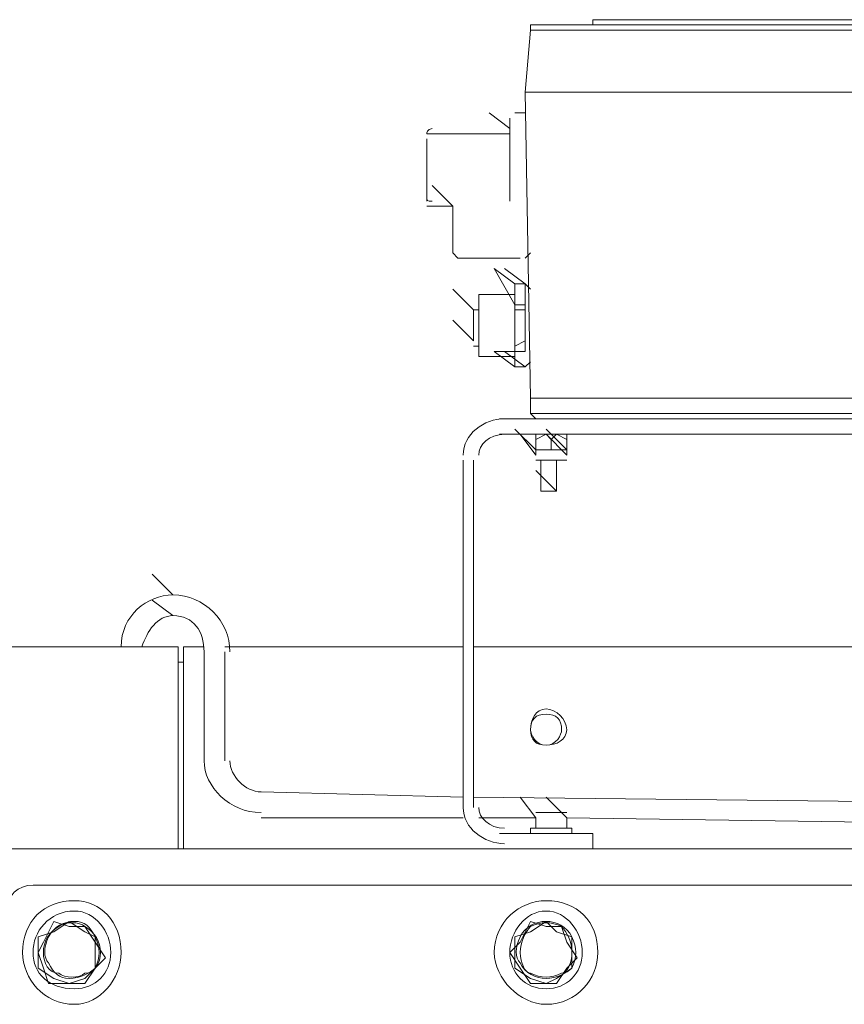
# Model space of a CAD drawing. Header units: millimetres. Extents: x -4829 to 407013, y -34854 to 354532.
# Tile 14 of 75: x 19170 to 19357, y -18274 to -18050. Entities that reach past the tile are written whole.
import ezdxf

# ---------------------------------------------------------------- set-up
doc = ezdxf.new("R2010")
doc.units = ezdxf.units.MM
doc.header["$LTSCALE"] = 15

# ---------------------------------------------------------------- blocks, each defined once
blk = doc.blocks.new('A$Cf38c0126')
at = {"linetype": 'Continuous', "lineweight": 5}
for points in [[(12831.57, -11756.32), (12832.75, -11756.32), (12836.28, -11756.32)], [(12836.28, -11757.5), (12832.75, -11757.5), (12831.57, -11757.5), (12831.57, -11757.5), (12831.57, -11756.32)], [(12836.28, -11756.32), (12950.59, -11756.32), (12950.59, -11756.32)], [(12952.95, -11755.14), (12845.71, -11755.14), (12845.71, -11756.32)], [(12835.11, -11771.64), (12831.57, -11771.64), (12830.39, -11771.64), (12831.57, -11757.5)], [(12950.59, -11757.5), (12836.28, -11757.5), (12836.28, -11757.5)], [(12835.11, -11771.64), (12830.39, -11771.64), (12831.57, -11841.17), (12835.11, -11841.17)], [(12949.41, -11771.64), (12835.11, -11771.64), (12835.11, -11771.64)], [(12826.86, -11779.89), (12822.14, -11776.35), (12822.14, -11776.35)], [(12830.39, -11776.35), (12829.21, -11776.35), (12829.21, -11776.35)], [(12826.86, -11796.39), (12826.86, -11795.21), (12826.86, -11792.85), (12826.86, -11791.67), (12826.86, -11789.32), (12826.86, -11786.96), (12826.86, -11785.78), (12826.86, -11783.42), (12826.86, -11782.25), (12826.86, -11779.89), (12826.86, -11778.71), (12826.86, -11777.53), (12826.86, -11777.53)], [(12826.86, -11781.07), (12808, -11781.07), (12808, -11781.07)], [(12808, -11796.39), (12808, -11795.21), (12808, -11795.21), (12808, -11794.03), (12808, -11792.85), (12808, -11790.49), (12808, -11789.32), (12808, -11788.14), (12808, -11785.78), (12808, -11784.6), (12808, -11784.6), (12808, -11782.25), (12808, -11782.25)], [(12813.89, -11797.57), (12809.18, -11792.85), (12809.18, -11792.85)], [(12808, -11797.57), (12813.89, -11797.57), (12813.89, -11797.57)], [(12813.89, -11797.57), (12813.89, -11808.17), (12813.89, -11808.17)], [(12829.21, -11809.35), (12822.14, -11809.35), (12820.96, -11809.35), (12819.79, -11809.35), (12818.61, -11809.35), (12816.25, -11809.35), (12816.25, -11809.35), (12815.07, -11809.35)], [(12828.03, -11815.24), (12823.32, -11811.71), (12828.03, -11819.96)], [(12830.39, -11821.13), (12830.39, -11819.96), (12830.39, -11819.96), (12830.39, -11815.24), (12825.68, -11811.71)], [(12828.03, -11815.24), (12828.03, -11816.42), (12828.03, -11816.42)], [(12830.39, -11815.24), (12828.03, -11815.24), (12828.03, -11815.24)], [(12828.03, -11815.24), (12830.39, -11815.24), (12830.39, -11815.24)], [(12831.57, -11816.42), (12830.39, -11815.24), (12830.39, -11815.24)], [(12819.79, -11821.13), (12818.61, -11821.13), (12813.89, -11816.42)], [(12828.03, -11816.42), (12828.03, -11817.6), (12828.03, -11818.78), (12828.03, -11819.96), (12828.03, -11821.13), (12828.03, -11822.31), (12828.03, -11823.49), (12828.03, -11825.85), (12828.03, -11828.2), (12828.03, -11829.38), (12828.03, -11830.56), (12828.03, -11831.74), (12828.03, -11832.92), (12828.03, -11832.92)], [(12828.03, -11817.6), (12819.79, -11817.6), (12819.79, -11817.6)], [(12819.79, -11831.74), (12819.79, -11830.56), (12819.79, -11830.56), (12819.79, -11828.2), (12819.79, -11827.03), (12819.79, -11825.85), (12819.79, -11823.49), (12819.79, -11822.31), (12819.79, -11821.13), (12819.79, -11819.96), (12819.79, -11818.78), (12819.79, -11817.6)], [(12818.61, -11828.2), (12818.61, -11828.2), (12818.61, -11827.03), (12818.61, -11825.85), (12818.61, -11824.67), (12818.61, -11823.49), (12818.61, -11822.31), (12818.61, -11822.31), (12818.61, -11821.13)], [(12830.39, -11819.96), (12828.03, -11819.96), (12828.03, -11819.96), (12828.03, -11821.13)], [(12818.61, -11828.2), (12813.89, -11823.49), (12813.89, -11823.49)], [(12830.39, -11834.1), (12825.68, -11830.56), (12830.39, -11830.56), (12830.39, -11830.56), (12830.39, -11829.38), (12830.39, -11828.2)], [(12818.61, -11829.38), (12819.79, -11829.38), (12819.79, -11829.38)], [(12828.03, -11834.1), (12823.32, -11830.56), (12828.03, -11830.56)], [(12828.03, -11829.38), (12828.03, -11830.56), (12828.03, -11830.56), (12830.39, -11830.56)], [(12819.79, -11831.74), (12828.03, -11831.74), (12828.03, -11831.74)], [(12828.03, -11832.92), (12828.03, -11834.1), (12828.03, -11834.1)], [(12830.39, -11834.1), (12831.57, -11832.92), (12831.57, -11832.92)], [(12828.03, -11834.1), (12830.39, -11834.1), (12830.39, -11834.1)], [(12830.39, -11834.1), (12828.03, -11834.1), (12828.03, -11834.1)], [(12831.57, -11841.17), (12831.57, -11844.7), (12835.11, -11844.7)], [(12835.11, -11841.17), (12919.95, -11841.17), (12919.95, -11841.17)], [(12824.5, -11845.88), (12934.09, -11845.88), (12934.09, -11845.88)], [(12832.75, -11845.88), (12831.57, -11844.7), (12831.57, -11844.7)], [(12932.91, -11844.7), (12835.11, -11844.7), (12835.11, -11844.7)], [(12832.75, -11852.95), (12828.03, -11848.24), (12828.03, -11848.24)], [(12839.82, -11852.95), (12835.11, -11848.24), (12835.11, -11848.24)], [(12824.5, -11849.42), (12934.09, -11849.42), (12934.09, -11849.42)], [(12832.75, -11854.13), (12829.21, -11849.42), (12829.21, -11849.42)], [(12831.57, -11849.42), (12841, -11849.42), (12841, -11849.42)], [(12835.11, -11852.95), (12832.75, -11852.95), (12832.75, -11850.59), (12835.11, -11849.42)], [(12832.75, -11850.59), (12832.75, -11849.42), (12832.75, -11849.42)], [(12839.82, -11854.13), (12835.11, -11849.42), (12835.11, -11849.42)], [(12836.28, -11850.59), (12835.11, -11849.42), (12835.11, -11849.42)], [(12839.82, -11852.95), (12837.46, -11852.95), (12836.28, -11852.95), (12836.28, -11850.59), (12837.46, -11849.42), (12839.82, -11850.59), (12839.82, -11852.95), (12837.46, -11852.95)], [(12839.82, -11849.42), (12839.82, -11850.59), (12839.82, -11850.59)], [(12832.75, -11852.95), (12832.75, -11854.13), (12832.75, -11854.13)], [(12832.75, -11852.95), (12835.11, -11852.95), (12837.46, -11852.95)], [(12835.11, -11852.95), (12836.28, -11852.95), (12836.28, -11852.95)], [(12839.82, -11854.13), (12839.82, -11852.95), (12839.82, -11852.95)], [(12816.25, -11934.26), (12816.25, -11855.31), (12816.25, -11855.31)], [(12818.61, -11934.26), (12818.61, -11855.31), (12818.61, -11855.31)], [(12839.82, -11855.31), (12832.75, -11855.31), (12832.75, -11855.31)], [(12833.93, -11855.31), (12833.93, -11862.38), (12833.93, -11862.38)], [(12837.46, -11862.38), (12837.46, -11855.31), (12837.46, -11855.31)], [(12837.46, -11862.38), (12832.75, -11857.67), (12832.75, -11857.67)], [(12833.93, -11862.38), (12835.11, -11862.38), (12835.11, -11862.38)], [(12833.93, -11862.38), (12837.46, -11862.38), (12835.11, -11862.38)], [(12750.26, -11885.95), (12745.54, -11881.23), (12745.54, -11881.23)], [(12750.26, -11890.66), (12745.54, -11887.13), (12745.54, -11887.13)], [(12706.66, -11897.73), (12707.83, -11897.73), (12749.08, -11897.73)], [(12749.08, -11897.73), (12751.44, -11897.73), (12751.44, -11897.73)], [(12751.44, -11897.73), (12751.44, -11943.69), (12751.44, -11943.69)], [(12752.62, -11897.73), (12757.33, -11897.73), (12757.33, -11897.73)], [(12752.62, -11938.98), (12752.62, -11897.73), (12752.62, -11897.73)], [(12762.04, -11897.73), (12816.25, -11897.73), (12816.25, -11897.73)], [(12818.61, -11897.73), (12924.67, -11897.73), (12924.67, -11897.73)], [(12757.33, -11898.91), (12757.33, -11923.66), (12757.33, -11923.66)], [(12762.04, -11923.66), (12762.04, -11898.91), (12762.04, -11898.91)], [(12751.44, -11901.27), (12752.62, -11901.27), (12752.62, -11901.27)], [(12816.25, -11931.91), (12770.29, -11930.73), (12770.29, -11930.73)], [(12922.31, -11933.08), (12818.61, -11931.91), (12818.61, -11931.91)], [(12832.75, -11936.62), (12829.21, -11931.91), (12829.21, -11931.91)], [(12839.82, -11936.62), (12835.11, -11931.91), (12835.11, -11931.91)], [(12832.75, -11935.44), (12839.82, -11935.44), (12839.82, -11935.44)], [(12770.29, -11936.62), (12816.25, -11936.62), (12816.25, -11936.62)], [(12819.79, -11936.62), (12832.75, -11936.62), (12832.75, -11936.62)], [(12832.75, -11936.62), (12832.75, -11938.98), (12832.75, -11938.98)], [(12839.82, -11936.62), (12918.77, -11937.8), (12918.77, -11937.8)], [(12839.82, -11938.98), (12839.82, -11936.62), (12839.82, -11936.62)], [(12752.62, -11938.98), (12752.62, -11943.69), (12752.62, -11943.69)], [(12845.71, -11943.69), (12845.71, -11940.16), (12824.5, -11940.16)], [(12831.57, -11938.98), (12831.57, -11940.16), (12831.57, -11940.16)], [(12841, -11938.98), (12831.57, -11938.98), (12831.57, -11938.98)], [(12841, -11940.16), (12841, -11938.98), (12841, -11938.98)], [(12711.37, -11943.69), (13707.14, -11943.69), (13707.14, -11943.69)], [(13700.07, -11951.94), (12718.44, -11951.94), (12718.44, -11951.94)], [(12726.69, -11961.37), (12723.15, -11960.19), (12720.8, -11964.9)], [(12730.22, -11962.55), (12726.69, -11960.19), (12723.15, -11962.55)], [(12835.11, -11961.37), (12831.57, -11960.19), (12829.21, -11964.9)], [(12837.46, -11962.55), (12835.11, -11960.19), (12831.57, -11962.55)], [(12723.15, -11962.55), (12719.62, -11963.72), (12719.62, -11967.26), (12719.62, -11970.79), (12723.15, -11973.15)], [(12726.69, -11974.33), (12730.22, -11974.33), (12732.58, -11970.79), (12734.94, -11968.44), (12732.58, -11964.9), (12730.22, -11961.37), (12726.69, -11961.37)], [(12732.58, -11967.26), (12732.58, -11963.72), (12730.22, -11962.55)], [(12831.57, -11962.55), (12828.03, -11963.72), (12828.03, -11967.26), (12828.03, -11970.79), (12831.57, -11973.15)], [(12835.11, -11974.33), (12837.46, -11974.33), (12839.82, -11970.79), (12842.18, -11968.44), (12839.82, -11964.9), (12838.64, -11961.37), (12835.11, -11961.37)], [(12841, -11967.26), (12841, -11963.72), (12837.46, -11962.55)], [(12720.8, -11964.9), (12719.62, -11967.26), (12719.62, -11967.26)], [(12829.21, -11964.9), (12826.86, -11967.26), (12826.86, -11967.26)], [(12719.62, -11967.26), (12720.8, -11970.79), (12720.8, -11970.79)], [(12730.22, -11973.15), (12732.58, -11970.79), (12732.58, -11967.26)], [(12826.86, -11967.26), (12829.21, -11970.79), (12829.21, -11970.79)], [(12837.46, -11973.15), (12841, -11970.79), (12841, -11967.26)], [(12720.8, -11970.79), (12721.98, -11974.33), (12726.69, -11974.33)], [(12829.21, -11970.79), (12831.57, -11974.33), (12835.11, -11974.33)], [(12723.15, -11973.15), (12726.69, -11974.33), (12730.22, -11973.15)], [(12831.57, -11973.15), (12835.11, -11974.33), (12837.46, -11973.15)]]:
    blk.add_lwpolyline(points, dxfattribs=at)
for points in [[(12828.03, -11821.13), (12830.39, -11821.13), (12830.39, -11828.2), (12828.03, -11829.38)], [(12831.57, -11849.42), (12831.57, -11849.42)], [(12841, -11849.42), (12841, -11849.42)]]:
    blk.add_lwpolyline(points, close=True, dxfattribs=at)
for points in [[(12829.21, -11776.35), (12828.03, -11776.35), (12828.03, -11776.35), (12828.03, -11776.35)], [(12809.18, -11779.89), (12808, -11779.89), (12808, -11781.07), (12808, -11781.07)], [(12808, -11795.21), (12808, -11796.39), (12808, -11796.39), (12809.18, -11796.39)], [(12813.89, -11808.17), (12813.89, -11808.17), (12815.07, -11809.35), (12815.07, -11809.35)], [(12830.39, -11809.35), (12830.39, -11809.35), (12831.57, -11808.17), (12831.57, -11808.17)], [(12825.68, -11845.88), (12820.96, -11845.88), (12816.25, -11849.42), (12816.25, -11854.13)], [(12825.68, -11849.42), (12822.14, -11849.42), (12819.79, -11851.77), (12819.79, -11854.13)], [(12750.26, -11885.95), (12744.37, -11885.95), (12738.47, -11890.66), (12738.47, -11897.73)], [(12763.22, -11898.91), (12763.22, -11891.84), (12757.33, -11885.95), (12750.26, -11885.95)], [(12750.26, -11890.66), (12746.72, -11890.66), (12744.37, -11894.2), (12743.19, -11897.73)], [(12757.33, -11898.91), (12757.33, -11894.2), (12754.97, -11890.66), (12750.26, -11890.66)], [(12757.33, -11923.66), (12757.33, -11929.55), (12763.22, -11935.44), (12770.29, -11935.44)], [(12763.22, -11923.66), (12763.22, -11927.19), (12766.76, -11930.73), (12770.29, -11930.73)], [(12816.25, -11934.26), (12816.25, -11938.98), (12820.96, -11942.51), (12825.68, -11942.51)], [(12819.79, -11934.26), (12819.79, -11936.62), (12822.14, -11938.98), (12825.68, -11938.98)], [(12718.44, -11951.94), (12714.91, -11951.94), (12712.55, -11954.3), (12712.55, -11957.83)], [(12727.87, -11960.19), (12725.51, -11960.19), (12723.15, -11961.37), (12721.98, -11963.72)], [(12730.22, -11961.37), (12729.05, -11960.19), (12725.51, -11960.19), (12724.33, -11961.37)], [(12732.58, -11963.72), (12731.4, -11961.37), (12730.22, -11960.19), (12727.87, -11960.19)], [(12835.11, -11960.19), (12832.75, -11960.19), (12830.39, -11961.37), (12829.21, -11963.72)], [(12838.64, -11961.37), (12836.28, -11960.19), (12833.93, -11960.19), (12831.57, -11961.37)], [(12841, -11963.72), (12839.82, -11961.37), (12837.46, -11960.19), (12835.11, -11960.19)], [(12724.33, -11961.37), (12721.98, -11962.55), (12720.8, -11964.9), (12720.8, -11967.26)], [(12733.76, -11967.26), (12733.76, -11964.9), (12732.58, -11962.55), (12730.22, -11961.37)], [(12831.57, -11961.37), (12830.39, -11962.55), (12829.21, -11964.9), (12829.21, -11967.26)], [(12841, -11967.26), (12841, -11964.9), (12839.82, -11962.55), (12838.64, -11961.37)], [(12721.98, -11963.72), (12720.8, -11966.08), (12720.8, -11968.44), (12721.98, -11969.62)], [(12732.58, -11970.79), (12733.76, -11968.44), (12733.76, -11966.08), (12732.58, -11963.72)], [(12829.21, -11963.72), (12828.03, -11966.08), (12828.03, -11968.44), (12829.21, -11969.62)], [(12841, -11970.79), (12842.18, -11968.44), (12842.18, -11966.08), (12841, -11963.72)], [(12720.8, -11967.26), (12720.8, -11969.62), (12721.98, -11971.97), (12724.33, -11971.97)], [(12730.22, -11971.97), (12732.58, -11971.97), (12733.76, -11969.62), (12733.76, -11967.26)], [(12829.21, -11967.26), (12829.21, -11969.62), (12830.39, -11971.97), (12831.57, -11971.97)], [(12838.64, -11971.97), (12839.82, -11971.97), (12841, -11969.62), (12841, -11967.26)], [(12721.98, -11969.62), (12723.15, -11971.97), (12724.33, -11973.15), (12726.69, -11973.15)], [(12829.21, -11969.62), (12830.39, -11971.97), (12832.75, -11973.15), (12835.11, -11973.15)], [(12724.33, -11971.97), (12725.51, -11973.15), (12729.05, -11973.15), (12730.22, -11971.97)], [(12726.69, -11973.15), (12729.05, -11973.15), (12731.4, -11971.97), (12732.58, -11970.79)], [(12831.57, -11971.97), (12833.93, -11973.15), (12836.28, -11973.15), (12838.64, -11971.97)], [(12835.11, -11973.15), (12837.46, -11973.15), (12839.82, -11971.97), (12841, -11970.79)]]:
    blk.add_open_spline(points, degree=3, dxfattribs=at)
for points in [[(12839.82, -11916.59), (12839.82, -11914.23), (12837.46, -11911.87), (12835.11, -11911.87), (12835.11, -11911.87), (12832.75, -11911.87), (12831.57, -11914.23), (12831.57, -11916.59), (12831.57, -11916.59), (12831.57, -11918.94), (12832.75, -11920.12), (12835.11, -11920.12), (12835.11, -11920.12), (12837.46, -11920.12), (12839.82, -11918.94), (12839.82, -11916.59)], [(12838.64, -11916.59), (12838.64, -11914.23), (12837.46, -11913.05), (12835.11, -11913.05), (12835.11, -11913.05), (12832.75, -11913.05), (12831.57, -11914.23), (12831.57, -11916.59), (12831.57, -11916.59), (12831.57, -11917.77), (12832.75, -11920.12), (12835.11, -11920.12), (12835.11, -11920.12), (12837.46, -11920.12), (12838.64, -11917.77), (12838.64, -11916.59)], [(12738.47, -11967.26), (12738.47, -11960.19), (12733.76, -11955.48), (12727.87, -11955.48), (12727.87, -11955.48), (12720.8, -11955.48), (12716.08, -11960.19), (12716.08, -11967.26), (12716.08, -11967.26), (12716.08, -11973.15), (12720.8, -11979.04), (12727.87, -11979.04), (12727.87, -11979.04), (12733.76, -11979.04), (12738.47, -11973.15), (12738.47, -11967.26)], [(12846.89, -11967.26), (12846.89, -11960.19), (12842.18, -11955.48), (12835.11, -11955.48), (12835.11, -11955.48), (12829.21, -11955.48), (12823.32, -11960.19), (12823.32, -11967.26), (12823.32, -11967.26), (12823.32, -11973.15), (12829.21, -11979.04), (12835.11, -11979.04), (12835.11, -11979.04), (12842.18, -11979.04), (12846.89, -11973.15), (12846.89, -11967.26)], [(12736.12, -11967.26), (12736.12, -11962.55), (12732.58, -11957.83), (12727.87, -11957.83), (12727.87, -11957.83), (12721.98, -11957.83), (12718.44, -11962.55), (12718.44, -11967.26), (12718.44, -11967.26), (12718.44, -11971.97), (12721.98, -11975.51), (12727.87, -11975.51), (12727.87, -11975.51), (12732.58, -11975.51), (12736.12, -11971.97), (12736.12, -11967.26)], [(12843.35, -11967.26), (12843.35, -11962.55), (12839.82, -11957.83), (12835.11, -11957.83), (12835.11, -11957.83), (12830.39, -11957.83), (12826.86, -11962.55), (12826.86, -11967.26), (12826.86, -11967.26), (12826.86, -11971.97), (12830.39, -11975.51), (12835.11, -11975.51), (12835.11, -11975.51), (12839.82, -11975.51), (12843.35, -11971.97), (12843.35, -11967.26)]]:
    blk.add_open_spline(points, degree=3, knots=[0, 0, 0, 0, 0.0625, 0.0625, 0.0625, 0.062501, 0.125, 0.125, 0.125, 0.125001, 0.1875, 0.1875, 0.1875, 0.187501, 1, 1, 1, 1], dxfattribs=at)

msp = doc.modelspace()

# ---------------------------------------------------------------- block references
at = {"ltscale": 2}
msp.add_blockref('A$Cf38c0126', (6454.26, -6294.9), dxfattribs=at)

doc.saveas('drawing.dxf')
